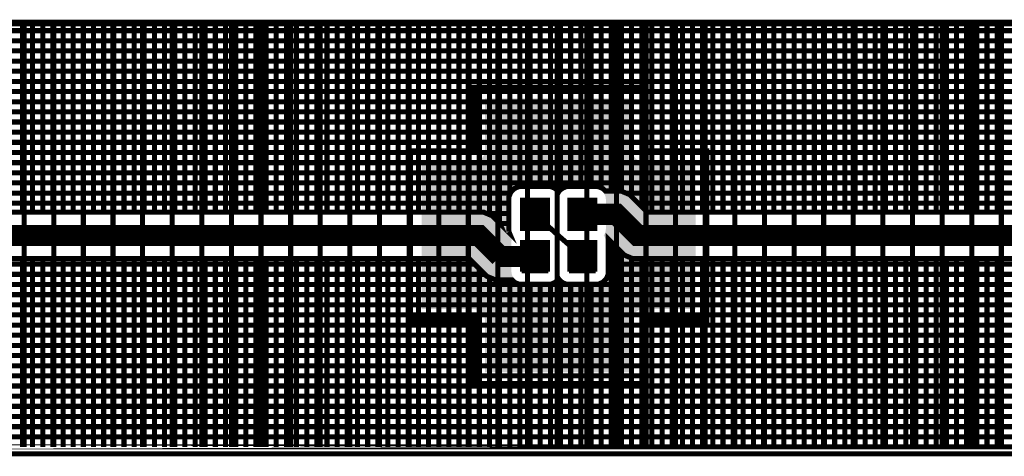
# Model space of a CAD drawing. Extents: x 0.4 to 16.2, y 0.4 to 3.5.
# Tile 13 of 29: x 5.1 to 7.4, y 2.5 to 3.5. Entities that reach past the tile are written whole.
import ezdxf

# ---------------------------------------------------------------- set-up
doc = ezdxf.new("R2010")
doc.units = 0
doc.layers.get('0').update_dxf_attribs({"linetype": 'CONTINUOUS'})
for name, color, linetype in [('2IN618_CMP', 7, 'CONTINUOUS'), ('2IN618_SOL', 4, 'CONTINUOUS'), ('2IN618_STC', 3, 'CONTINUOUS'), ('LAYER_6', 5, 'CONTINUOUS')]:
    doc.layers.add(name, color=color, linetype=linetype)

# ---------------------------------------------------------------- blocks, each defined once
blk = doc.blocks.new('RECTANGLE_1')
blk.add_solid([(0.0315, 0.0355), (0.0315, -0.0355), (-0.0315, 0.0355), (-0.0315, -0.0355)])

msp = doc.modelspace()

# ---------------------------------------------------------------- linework, layer by layer
at = {"layer": '2IN618_CMP'}
for points, const_width in [([(4.3613, 3.5161), (8.2883, 3.5161), (8.2883, 3.051), (8.2631, 3.0761), (8.2134, 3.0761), (8.2084, 3.0711), (6.534, 3.0711), (6.5079, 3.0973), (6.4924, 3.1127), (6.4722, 3.1211), (6.4352, 3.1211), (6.4292, 3.127), (6.4182, 3.1316), (6.3433, 3.1316), (6.3323, 3.127), (6.3248, 3.1196), (6.3173, 3.127), (6.3062, 3.1316), (6.2313, 3.1316), (6.2203, 3.127), (6.2119, 3.1186), (6.2073, 3.1076), (6.2073, 3.0247)], 0.012), ([(5.0573, 3.5161), (5.0573, 3.0711)], 0.012), ([(5.0813, 3.0711), (5.0813, 3.5161)], 0.012), ([(5.1053, 3.5161), (5.1053, 3.0711)], 0.012), ([(5.1293, 3.0711), (5.1293, 3.5161)], 0.012), ([(5.1533, 3.5161), (5.1533, 3.0711)], 0.012), ([(5.1773, 3.0711), (5.1773, 3.5161)], 0.012), ([(5.2013, 3.5161), (5.2013, 3.0711)], 0.012), ([(5.2253, 3.0711), (5.2253, 3.5161)], 0.012), ([(5.2493, 3.5161), (5.2493, 3.0711)], 0.012), ([(5.2733, 3.0711), (5.2733, 3.5161)], 0.012), ([(5.2973, 3.5161), (5.2973, 3.0711)], 0.012), ([(5.3213, 3.0711), (5.3213, 3.5161)], 0.012), ([(5.3453, 3.5161), (5.3453, 3.0711)], 0.012), ([(5.3693, 3.0711), (5.3693, 3.5161)], 0.012), ([(5.3933, 3.5161), (5.3933, 3.0711)], 0.012), ([(5.4173, 3.0711), (5.4173, 3.5161)], 0.012), ([(5.4413, 3.5161), (5.4413, 3.0711)], 0.012), ([(5.4653, 3.0711), (5.4653, 3.5161)], 0.012), ([(5.4893, 3.5161), (5.4893, 3.0711)], 0.012), ([(5.5133, 3.0711), (5.5133, 3.5161)], 0.012), ([(5.5373, 3.5161), (5.5373, 3.0711)], 0.012), ([(5.5613, 3.0711), (5.5613, 3.5161)], 0.012), ([(5.5853, 3.5161), (5.5853, 3.0711)], 0.012), ([(5.6093, 3.0711), (5.6093, 3.5161)], 0.012), ([(5.6333, 3.5161), (5.6333, 3.0711)], 0.012), ([(5.6573, 3.0711), (5.6573, 3.5161)], 0.012), ([(5.6813, 3.5161), (5.6813, 3.0711)], 0.012), ([(5.7053, 3.0711), (5.7053, 3.5161)], 0.012), ([(5.7293, 3.5161), (5.7293, 3.0711)], 0.012), ([(5.7533, 3.0711), (5.7533, 3.5161)], 0.012), ([(5.7773, 3.5161), (5.7773, 3.0711)], 0.012), ([(5.8013, 3.0711), (5.8013, 3.5161)], 0.012), ([(5.8253, 3.5161), (5.8253, 3.0711)], 0.012), ([(5.8493, 3.0711), (5.8493, 3.5161)], 0.012), ([(5.8733, 3.5161), (5.8733, 3.0711)], 0.012), ([(5.8973, 3.0711), (5.8973, 3.5161)], 0.012), ([(5.9213, 3.5161), (5.9213, 3.0711)], 0.012), ([(5.9453, 3.0711), (5.9453, 3.5161)], 0.012), ([(5.9693, 3.5161), (5.9693, 3.0711)], 0.012), ([(5.9933, 3.0711), (5.9933, 3.5161)], 0.012), ([(6.0173, 3.5161), (6.0173, 3.0711)], 0.012), ([(6.0413, 3.0711), (6.0413, 3.5161)], 0.012), ([(6.0653, 3.5161), (6.0653, 3.0711)], 0.012), ([(6.0893, 3.0711), (6.0893, 3.5161)], 0.012), ([(6.1133, 3.5161), (6.1133, 3.0711)], 0.012), ([(6.1373, 3.0711), (6.1373, 3.5161)], 0.012), ([(6.1613, 3.0653), (6.1613, 3.5161)], 0.012), ([(6.1853, 3.5161), (6.1853, 3.0449)], 0.012), ([(6.2093, 3.5161), (6.2093, 3.1124)], 0.012), ([(6.2333, 3.1316), (6.2333, 3.5161)], 0.012), ([(6.2573, 3.5161), (6.2573, 3.1316)], 0.012), ([(6.2813, 3.1316), (6.2813, 3.5161)], 0.012), ([(6.3053, 3.5161), (6.3053, 3.1316)], 0.012), ([(6.3293, 3.1241), (6.3293, 3.5161)], 0.012), ([(6.3533, 3.5161), (6.3533, 3.1316)], 0.012), ([(6.3773, 3.1316), (6.3773, 3.5161)], 0.012), ([(6.4013, 3.5161), (6.4013, 3.1316)], 0.012), ([(6.4253, 3.1287), (6.4253, 3.5161)], 0.012), ([(6.4493, 3.5161), (6.4493, 3.1211)], 0.012), ([(6.4733, 3.1207), (6.4733, 3.5161)], 0.012), ([(6.4973, 3.5161), (6.4973, 3.1079)], 0.012), ([(6.5213, 3.0839), (6.5213, 3.5161)], 0.012), ([(6.5453, 3.5161), (6.5453, 3.0711)], 0.012), ([(6.5693, 3.0711), (6.5693, 3.5161)], 0.012), ([(6.5933, 3.5161), (6.5933, 3.0711)], 0.012), ([(6.6173, 3.0711), (6.6173, 3.5161)], 0.012), ([(6.6413, 3.5161), (6.6413, 3.0711)], 0.012), ([(6.6653, 3.0711), (6.6653, 3.5161)], 0.012), ([(6.6893, 3.5161), (6.6893, 3.0711)], 0.012), ([(6.7133, 3.0711), (6.7133, 3.5161)], 0.012), ([(6.7373, 3.5161), (6.7373, 3.0711)], 0.012), ([(6.7613, 3.0711), (6.7613, 3.5161)], 0.012), ([(6.7853, 3.5161), (6.7853, 3.0711)], 0.012), ([(6.8093, 3.0711), (6.8093, 3.5161)], 0.012), ([(6.8333, 3.5161), (6.8333, 3.0711)], 0.012), ([(6.8573, 3.0711), (6.8573, 3.5161)], 0.012), ([(6.8813, 3.5161), (6.8813, 3.0711)], 0.012), ([(6.9053, 3.0711), (6.9053, 3.5161)], 0.012), ([(6.9293, 3.5161), (6.9293, 3.0711)], 0.012), ([(6.9533, 3.0711), (6.9533, 3.5161)], 0.012), ([(6.9773, 3.5161), (6.9773, 3.0711)], 0.012), ([(7.0013, 3.0711), (7.0013, 3.5161)], 0.012), ([(7.0253, 3.5161), (7.0253, 3.0711)], 0.012), ([(7.0493, 3.0711), (7.0493, 3.5161)], 0.012), ([(7.0733, 3.5161), (7.0733, 3.0711)], 0.012), ([(7.0973, 3.0711), (7.0973, 3.5161)], 0.012), ([(7.1213, 3.5161), (7.1213, 3.0711)], 0.012), ([(7.1453, 3.0711), (7.1453, 3.5161)], 0.012), ([(7.1693, 3.5161), (7.1693, 3.0711)], 0.012), ([(7.1933, 3.0711), (7.1933, 3.5161)], 0.012), ([(7.2173, 3.5161), (7.2173, 3.0711)], 0.012), ([(7.2413, 3.0711), (7.2413, 3.5161)], 0.012), ([(7.2653, 3.5161), (7.2653, 3.0711)], 0.012), ([(7.2893, 3.0711), (7.2893, 3.5161)], 0.012), ([(7.3133, 3.5161), (7.3133, 3.0711)], 0.012), ([(7.3373, 3.0711), (7.3373, 3.5161)], 0.012), ([(7.3613, 3.5161), (7.3613, 3.0711)], 0.012), ([(4.3613, 3.5001), (8.2883, 3.5001)], 0.012), ([(4.3613, 3.4761), (8.2883, 3.4761)], 0.012), ([(8.2883, 3.4521), (4.3613, 3.4521)], 0.012), ([(4.3613, 3.4281), (8.2883, 3.4281)], 0.012), ([(8.2883, 3.4041), (4.3613, 3.4041)], 0.012), ([(4.3613, 3.3801), (8.2883, 3.3801)], 0.012), ([(8.2883, 3.3561), (4.3613, 3.3561)], 0.012), ([(4.3613, 3.3321), (8.2883, 3.3321)], 0.012), ([(8.2883, 3.3081), (4.3613, 3.3081)], 0.012), ([(4.3613, 3.2841), (8.2883, 3.2841)], 0.012), ([(8.2883, 3.2601), (4.3613, 3.2601)], 0.012), ([(4.3613, 3.2361), (8.2883, 3.2361)], 0.012), ([(8.2883, 3.2121), (4.3613, 3.2121)], 0.012), ([(4.3613, 3.1881), (8.2883, 3.1881)], 0.012), ([(8.2883, 3.1641), (4.3613, 3.1641)], 0.012), ([(4.3613, 3.1401), (8.2883, 3.1401)], 0.012), ([(6.2108, 3.1161), (4.3613, 3.1161)], 0.012), ([(6.4843, 3.1161), (8.2883, 3.1161)], 0.012), ([(4.3613, 3.0921), (6.2073, 3.0921)], 0.012), ([(8.2883, 3.0921), (6.513, 3.0921)], 0.012), ([(6.2073, 3.0247), (6.2086, 3.0216), (6.1674, 3.0627), (6.1472, 3.0711), (6.1253, 3.0711), (4.4411, 3.0711)], 0.012), ([(6.2073, 3.0681), (6.1544, 3.0681)], 0.012), ([(8.2383, 3.0161), (6.5113, 3.0161), (6.4613, 3.0661), (6.3808, 3.0661)], 0.05), ([(6.186, 3.0441), (6.2073, 3.0441)], 0.012), ([(6.3808, 2.9661), (6.3238, 3.0161), (6.2688, 3.0661)], 0.012), ([(6.1863, 2.9661), (6.1363, 3.0161), (4.4113, 3.0161)], 0.05), ([(4.4411, 2.9611), (6.1135, 2.9611), (6.1396, 2.935), (6.1551, 2.9195), (6.1753, 2.9111), (6.2144, 2.9111), (6.2203, 2.9052), (6.2313, 2.9006), (6.3062, 2.9006), (6.3173, 2.9052), (6.3248, 2.9127), (6.3323, 2.9052), (6.3433, 2.9006), (6.4182, 2.9006), (6.4292, 2.9052), (6.4377, 2.9136), (6.4422, 2.9247), (6.4422, 3.0074), (6.4801, 2.9695), (6.5003, 2.9611), (6.5222, 2.9611), (8.2084, 2.9611)], 0.012), ([(6.4493, 2.5161), (6.4493, 3.0003)], 0.012), ([(6.1863, 2.9661), (6.2688, 2.9661)], 0.05), ([(6.4535, 2.9961), (6.4422, 2.9961)], 0.012), ([(6.4733, 2.9763), (6.4733, 2.5161)], 0.012), ([(5.0573, 2.9611), (5.0573, 2.5161)], 0.012), ([(5.0813, 2.5161), (5.0813, 2.9611)], 0.012), ([(5.1053, 2.9611), (5.1053, 2.5161)], 0.012), ([(5.1293, 2.5161), (5.1293, 2.9611)], 0.012), ([(5.1533, 2.9611), (5.1533, 2.5161)], 0.012), ([(5.1773, 2.5161), (5.1773, 2.9611)], 0.012), ([(5.2013, 2.9611), (5.2013, 2.5161)], 0.012), ([(5.2253, 2.5161), (5.2253, 2.9611)], 0.012), ([(5.2493, 2.9611), (5.2493, 2.5161)], 0.012), ([(5.2733, 2.5161), (5.2733, 2.9611)], 0.012), ([(5.2973, 2.9611), (5.2973, 2.5161)], 0.012), ([(5.3213, 2.5161), (5.3213, 2.9611)], 0.012), ([(5.3453, 2.9611), (5.3453, 2.5161)], 0.012), ([(5.3693, 2.5161), (5.3693, 2.9611)], 0.012), ([(5.3933, 2.9611), (5.3933, 2.5161)], 0.012), ([(5.4173, 2.5161), (5.4173, 2.9611)], 0.012), ([(5.4413, 2.9611), (5.4413, 2.5161)], 0.012), ([(5.4653, 2.5161), (5.4653, 2.9611)], 0.012), ([(5.4893, 2.9611), (5.4893, 2.5161)], 0.012), ([(5.5133, 2.5161), (5.5133, 2.9611)], 0.012), ([(5.5373, 2.9611), (5.5373, 2.5161)], 0.012), ([(5.5613, 2.5161), (5.5613, 2.9611)], 0.012), ([(5.5853, 2.9611), (5.5853, 2.5161)], 0.012), ([(5.6093, 2.5161), (5.6093, 2.9611)], 0.012), ([(5.6333, 2.9611), (5.6333, 2.5161)], 0.012), ([(5.6573, 2.5161), (5.6573, 2.9611)], 0.012), ([(5.6813, 2.9611), (5.6813, 2.5161)], 0.012), ([(5.7053, 2.5161), (5.7053, 2.9611)], 0.012), ([(5.7293, 2.9611), (5.7293, 2.5161)], 0.012), ([(5.7533, 2.5161), (5.7533, 2.9611)], 0.012), ([(5.7773, 2.9611), (5.7773, 2.5161)], 0.012), ([(5.8013, 2.5161), (5.8013, 2.9611)], 0.012), ([(5.8253, 2.9611), (5.8253, 2.5161)], 0.012), ([(5.8493, 2.5161), (5.8493, 2.9611)], 0.012), ([(5.8733, 2.9611), (5.8733, 2.5161)], 0.012), ([(5.8973, 2.5161), (5.8973, 2.9611)], 0.012), ([(5.9213, 2.9611), (5.9213, 2.5161)], 0.012), ([(5.9453, 2.5161), (5.9453, 2.9611)], 0.012), ([(5.9693, 2.9611), (5.9693, 2.5161)], 0.012), ([(5.9933, 2.5161), (5.9933, 2.9611)], 0.012), ([(6.0173, 2.9611), (6.0173, 2.5161)], 0.012), ([(6.0413, 2.5161), (6.0413, 2.9611)], 0.012), ([(6.0653, 2.9611), (6.0653, 2.5161)], 0.012), ([(6.0893, 2.5161), (6.0893, 2.9611)], 0.012), ([(6.1133, 2.9611), (6.1133, 2.5161)], 0.012), ([(6.4775, 2.9721), (6.4422, 2.9721)], 0.012), ([(6.4973, 2.5161), (6.4973, 2.9624)], 0.012), ([(6.5213, 2.9611), (6.5213, 2.5161)], 0.012), ([(6.5453, 2.5161), (6.5453, 2.9611)], 0.012), ([(6.5693, 2.9611), (6.5693, 2.5161)], 0.012), ([(6.5933, 2.5161), (6.5933, 2.9611)], 0.012), ([(6.6173, 2.9611), (6.6173, 2.5161)], 0.012), ([(6.6413, 2.5161), (6.6413, 2.9611)], 0.012), ([(6.6653, 2.9611), (6.6653, 2.5161)], 0.012), ([(6.6893, 2.5161), (6.6893, 2.9611)], 0.012), ([(6.7133, 2.9611), (6.7133, 2.5161)], 0.012), ([(6.7373, 2.5161), (6.7373, 2.9611)], 0.012), ([(6.7613, 2.9611), (6.7613, 2.5161)], 0.012), ([(6.7853, 2.5161), (6.7853, 2.9611)], 0.012), ([(6.8093, 2.9611), (6.8093, 2.5161)], 0.012), ([(6.8333, 2.5161), (6.8333, 2.9611)], 0.012), ([(6.8573, 2.9611), (6.8573, 2.5161)], 0.012), ([(6.8813, 2.5161), (6.8813, 2.9611)], 0.012), ([(6.9053, 2.9611), (6.9053, 2.5161)], 0.012), ([(6.9293, 2.5161), (6.9293, 2.9611)], 0.012), ([(6.9533, 2.9611), (6.9533, 2.5161)], 0.012), ([(6.9773, 2.5161), (6.9773, 2.9611)], 0.012), ([(7.0013, 2.9611), (7.0013, 2.5161)], 0.012), ([(7.0253, 2.5161), (7.0253, 2.9611)], 0.012), ([(7.0493, 2.9611), (7.0493, 2.5161)], 0.012), ([(7.0733, 2.5161), (7.0733, 2.9611)], 0.012), ([(7.0973, 2.9611), (7.0973, 2.5161)], 0.012), ([(7.1213, 2.5161), (7.1213, 2.9611)], 0.012), ([(7.1453, 2.9611), (7.1453, 2.5161)], 0.012), ([(7.1693, 2.5161), (7.1693, 2.9611)], 0.012), ([(7.1933, 2.9611), (7.1933, 2.5161)], 0.012), ([(7.2173, 2.5161), (7.2173, 2.9611)], 0.012), ([(7.2413, 2.9611), (7.2413, 2.5161)], 0.012), ([(7.2653, 2.5161), (7.2653, 2.9611)], 0.012), ([(7.2893, 2.9611), (7.2893, 2.5161)], 0.012), ([(7.3133, 2.5161), (7.3133, 2.9611)], 0.012), ([(7.3373, 2.9611), (7.3373, 2.5161)], 0.012), ([(7.3613, 2.5161), (7.3613, 2.9611)], 0.012), ([(6.1265, 2.9481), (4.3613, 2.9481)], 0.012), ([(6.1373, 2.5161), (6.1373, 2.9373)], 0.012), ([(8.2883, 2.9481), (6.4422, 2.9481)], 0.012), ([(6.1505, 2.9241), (4.3613, 2.9241)], 0.012), ([(6.1613, 2.5161), (6.1613, 2.917)], 0.012), ([(6.1853, 2.9111), (6.1853, 2.5161)], 0.012), ([(6.2093, 2.5161), (6.2093, 2.9111)], 0.012), ([(6.3293, 2.9082), (6.3293, 2.5161)], 0.012), ([(6.4253, 2.9036), (6.4253, 2.5161)], 0.012), ([(6.442, 2.9241), (8.2883, 2.9241)], 0.012), ([(4.3613, 2.9001), (8.2883, 2.9001)], 0.012), ([(6.2333, 2.9006), (6.2333, 2.5161)], 0.012), ([(6.2573, 2.5161), (6.2573, 2.9006)], 0.012), ([(6.2813, 2.9006), (6.2813, 2.5161)], 0.012), ([(6.3053, 2.5161), (6.3053, 2.9006)], 0.012), ([(6.3533, 2.5161), (6.3533, 2.9006)], 0.012), ([(6.3773, 2.9006), (6.3773, 2.5161)], 0.012), ([(6.4013, 2.5161), (6.4013, 2.9006)], 0.012), ([(8.2883, 2.8761), (4.3613, 2.8761)], 0.012), ([(4.3613, 2.8521), (8.2883, 2.8521)], 0.012), ([(8.2883, 2.8281), (4.3613, 2.8281)], 0.012), ([(4.3613, 2.8041), (8.2883, 2.8041)], 0.012), ([(8.2883, 2.7801), (4.3613, 2.7801)], 0.012), ([(4.3613, 2.7561), (8.2883, 2.7561)], 0.012), ([(8.2883, 2.7321), (4.3613, 2.7321)], 0.012), ([(4.3613, 2.7081), (8.2883, 2.7081)], 0.012), ([(8.2883, 2.6841), (4.3613, 2.6841)], 0.012), ([(4.3613, 2.6601), (8.2883, 2.6601)], 0.012), ([(8.2883, 2.6361), (4.3613, 2.6361)], 0.012), ([(4.3613, 2.6121), (8.2883, 2.6121)], 0.012), ([(8.2883, 2.5881), (4.3613, 2.5881)], 0.012), ([(4.3613, 2.5641), (8.2883, 2.5641)], 0.012), ([(8.2883, 2.5401), (4.3613, 2.5401)], 0.012), ([(4.3613, 2.5161), (8.2883, 2.5161), (4.3613, 2.5161)], 0.012)]:
    msp.add_lwpolyline(points, dxfattribs=dict(at, const_width=const_width))
at = {"layer": '2IN618_SOL', "const_width": 0.012}
for points in [[(5.0613, 2.5161), (5.0613, 3.5161)], [(5.1313, 3.5161), (5.1313, 2.5161)], [(5.2013, 2.5161), (5.2013, 3.5161)], [(5.2713, 3.5161), (5.2713, 2.5161)], [(5.3413, 2.5161), (5.3413, 3.5161)], [(5.4113, 3.5161), (5.4113, 2.5161)], [(5.4813, 2.5161), (5.4813, 3.5161)], [(5.5513, 3.5161), (5.5513, 2.5161)], [(5.6213, 2.5161), (5.6213, 3.5161)], [(5.6913, 3.5161), (5.6913, 2.5161)], [(5.7613, 2.5161), (5.7613, 3.5161)], [(5.8313, 3.5161), (5.8313, 2.5161)], [(5.9013, 2.5161), (5.9013, 3.5161)], [(5.9713, 3.5161), (5.9713, 2.5161)], [(6.0413, 2.5161), (6.0413, 3.5161)], [(6.1113, 3.5161), (6.1113, 2.5161)], [(6.1813, 2.5161), (6.1813, 3.5161)], [(6.2513, 3.5161), (6.2513, 2.5161)], [(6.3213, 2.5161), (6.3213, 3.5161)], [(6.3913, 3.5161), (6.3913, 2.5161)], [(6.4613, 2.5161), (6.4613, 3.5161)], [(6.5313, 3.5161), (6.5313, 2.5161)], [(6.6013, 2.5161), (6.6013, 3.5161)], [(6.6713, 3.5161), (6.6713, 2.5161)], [(6.7413, 2.5161), (6.7413, 3.5161)], [(6.8113, 3.5161), (6.8113, 2.5161)], [(6.8813, 2.5161), (6.8813, 3.5161)], [(6.9513, 3.5161), (6.9513, 2.5161)], [(7.0213, 2.5161), (7.0213, 3.5161)], [(7.0913, 3.5161), (7.0913, 2.5161)], [(7.1613, 2.5161), (7.1613, 3.5161)], [(7.2313, 3.5161), (7.2313, 2.5161)], [(7.3013, 2.5161), (7.3013, 3.5161)], [(7.3713, 3.5161), (7.3713, 2.5161)]]:
    msp.add_lwpolyline(points, dxfattribs=at)
at = {"layer": '2IN618_STC'}
for points, const_width in [([(5.9748, 2.8161), (5.9748, 3.2161), (6.1248, 3.2161), (6.1248, 3.3661), (6.5248, 3.3661), (6.5248, 3.2161), (6.6748, 3.2161), (6.6748, 2.8161), (6.5248, 2.8161), (6.5248, 2.6661), (6.1248, 2.6661), (6.1248, 2.8161), (5.9748, 2.8161)], 0.012), ([(6.3001, 3.0308), (6.2375, 3.0308), (6.2375, 3.1014), (6.3001, 3.1014), (6.3001, 3.0308)], 0.0085), ([(6.2375, 3.098), (6.3001, 3.098)], 0.0085), ([(6.4121, 3.0308), (6.3495, 3.0308), (6.3495, 3.1014), (6.4121, 3.1014), (6.4121, 3.0308)], 0.0085), ([(6.3495, 3.098), (6.4121, 3.098)], 0.0085), ([(6.3001, 3.0896), (6.2375, 3.0896)], 0.0085), ([(6.2375, 3.0812), (6.3001, 3.0812)], 0.0085), ([(6.3001, 3.0728), (6.2375, 3.0728)], 0.0085), ([(6.4121, 3.0896), (6.3495, 3.0896)], 0.0085), ([(6.3495, 3.0812), (6.4121, 3.0812)], 0.0085), ([(6.4121, 3.0728), (6.3495, 3.0728)], 0.0085), ([(6.2375, 3.0644), (6.3001, 3.0644)], 0.0085), ([(6.3001, 3.056), (6.2375, 3.056)], 0.0085), ([(6.2375, 3.0476), (6.3001, 3.0476)], 0.0085), ([(6.3495, 3.0644), (6.4121, 3.0644)], 0.0085), ([(6.4121, 3.056), (6.3495, 3.056)], 0.0085), ([(6.3495, 3.0476), (6.4121, 3.0476)], 0.0085), ([(6.3001, 3.0392), (6.2375, 3.0392)], 0.0085), ([(6.4121, 3.0392), (6.3495, 3.0392)], 0.0085), ([(6.2375, 2.9308), (6.2375, 3.0014), (6.3001, 3.0014), (6.3001, 2.9308)], 0.0085), ([(6.3495, 2.9308), (6.3495, 3.0014), (6.4121, 3.0014), (6.4121, 2.9308)], 0.0085), ([(6.2375, 2.998), (6.3001, 2.998)], 0.0085), ([(6.3001, 2.9896), (6.2375, 2.9896)], 0.0085), ([(6.2375, 2.9812), (6.3001, 2.9812)], 0.0085), ([(6.3495, 2.998), (6.4121, 2.998)], 0.0085), ([(6.4121, 2.9896), (6.3495, 2.9896)], 0.0085), ([(6.3495, 2.9812), (6.4121, 2.9812)], 0.0085), ([(6.3001, 2.9728), (6.2375, 2.9728)], 0.0085), ([(6.2375, 2.9644), (6.3001, 2.9644)], 0.0085), ([(6.3001, 2.956), (6.2375, 2.956)], 0.0085), ([(6.4121, 2.9728), (6.3495, 2.9728)], 0.0085), ([(6.3495, 2.9644), (6.4121, 2.9644)], 0.0085), ([(6.4121, 2.956), (6.3495, 2.956)], 0.0085), ([(6.2375, 2.9476), (6.3001, 2.9476)], 0.0085), ([(6.3001, 2.9392), (6.2375, 2.9392)], 0.0085), ([(6.2375, 2.9308), (6.3001, 2.9308)], 0.0085), ([(6.3495, 2.9476), (6.4121, 2.9476)], 0.0085), ([(6.4121, 2.9392), (6.3495, 2.9392)], 0.0085), ([(6.3495, 2.9308), (6.4121, 2.9308)], 0.0085)]:
    msp.add_lwpolyline(points, dxfattribs=dict(at, const_width=const_width))
for points in [[(6.1508, 3.2161), (6.1508, 3.3401), (6.4988, 3.2161), (6.4988, 3.3401)], [(6.1488, 3.2062), (6.1508, 3.2161), (6.5008, 3.2062), (6.4988, 3.2161)], [(6.0008, 3.1256), (6.0008, 3.1901), (6.6488, 3.1256), (6.6488, 3.1901)], [(6.1248, 3.1901), (6.1347, 3.1921), (6.5248, 3.1901), (6.5149, 3.1921)], [(6.1347, 3.1921), (6.1432, 3.1977), (6.5149, 3.1921), (6.5064, 3.1977)], [(6.1432, 3.1977), (6.1488, 3.2062), (6.5064, 3.1977), (6.5008, 3.2062)], [(6.0008, 3.1255), (6.0008, 3.1256), (6.2344, 3.1255), (6.2375, 3.1256)], [(6.0008, 3.1249), (6.0008, 3.1255), (6.2313, 3.1249), (6.2344, 3.1255)], [(6.0008, 3.1239), (6.0008, 3.1249), (6.2284, 3.1239), (6.2313, 3.1249)], [(6.0008, 3.1225), (6.0008, 3.1239), (6.2256, 3.1225), (6.2284, 3.1239)], [(6.0008, 3.1208), (6.0008, 3.1225), (6.223, 3.1208), (6.2256, 3.1225)], [(6.0008, 3.1188), (6.0008, 3.1208), (6.2206, 3.1188), (6.223, 3.1208)], [(6.3008, 3.1256), (6.3001, 3.1256), (6.3493, 3.1256), (6.3495, 3.1256)], [(6.3028, 3.1255), (6.3008, 3.1256), (6.3464, 3.1255), (6.3493, 3.1256)], [(6.3039, 3.1253), (6.3028, 3.1255), (6.3459, 3.1253), (6.3464, 3.1255)], [(6.3061, 3.1249), (6.3039, 3.1253), (6.3433, 3.1249), (6.3459, 3.1253)], [(6.3069, 3.1247), (6.3061, 3.1249), (6.3428, 3.1247), (6.3433, 3.1249)], [(6.3091, 3.1239), (6.3069, 3.1247), (6.3404, 3.1239), (6.3428, 3.1247)], [(6.3099, 3.1236), (6.3091, 3.1239), (6.3398, 3.1236), (6.3404, 3.1239)], [(6.3119, 3.1225), (6.3099, 3.1236), (6.3376, 3.1225), (6.3398, 3.1236)], [(6.3126, 3.1222), (6.3119, 3.1225), (6.337, 3.1222), (6.3376, 3.1225)], [(6.3146, 3.1208), (6.3126, 3.1222), (6.335, 3.1208), (6.337, 3.1222)], [(6.3152, 3.1204), (6.3146, 3.1208), (6.3345, 3.1204), (6.335, 3.1208)], [(6.3169, 3.1188), (6.3152, 3.1204), (6.3326, 3.1188), (6.3345, 3.1204)], [(6.4159, 3.1253), (6.4128, 3.1256), (6.6488, 3.1253), (6.6488, 3.1256)], [(6.4189, 3.1247), (6.4159, 3.1253), (6.6488, 3.1247), (6.6488, 3.1253)], [(6.4219, 3.1236), (6.4189, 3.1247), (6.6488, 3.1236), (6.6488, 3.1247)], [(6.4246, 3.1222), (6.4219, 3.1236), (6.6488, 3.1222), (6.6488, 3.1236)], [(6.4272, 3.1204), (6.4246, 3.1222), (6.6488, 3.1204), (6.6488, 3.1222)], [(6.4295, 3.1183), (6.4272, 3.1204), (6.6488, 3.1183), (6.6488, 3.1204)], [(6.0008, 3.1165), (6.0008, 3.1188), (6.2185, 3.1165), (6.2206, 3.1188)], [(6.0008, 3.1139), (6.0008, 3.1165), (6.2167, 3.1139), (6.2185, 3.1165)], [(6.0008, 3.1112), (6.0008, 3.1139), (6.2153, 3.1112), (6.2167, 3.1139)], [(6.0008, 3.1082), (6.0008, 3.1112), (6.2142, 3.1082), (6.2153, 3.1112)], [(6.0008, 3.1052), (6.0008, 3.1082), (6.2136, 3.1052), (6.2142, 3.1082)], [(6.0008, 3.1021), (6.0008, 3.1052), (6.2133, 3.1021), (6.2136, 3.1052)], [(6.0008, 3.1014), (6.0008, 3.1021), (6.2133, 3.1014), (6.2133, 3.1021)], [(6.0008, 3.0308), (6.0008, 3.1014), (6.2133, 3.0308), (6.2133, 3.1014)], [(6.3175, 3.1183), (6.3169, 3.1188), (6.3322, 3.1183), (6.3326, 3.1188)], [(6.319, 3.1165), (6.3175, 3.1183), (6.3305, 3.1165), (6.3322, 3.1183)], [(6.3195, 3.1159), (6.319, 3.1165), (6.3301, 3.1159), (6.3305, 3.1165)], [(6.3208, 3.1139), (6.3195, 3.1159), (6.3287, 3.1139), (6.3301, 3.1159)], [(6.3212, 3.1133), (6.3208, 3.1139), (6.3284, 3.1133), (6.3287, 3.1139)], [(6.3223, 3.1112), (6.3212, 3.1133), (6.3273, 3.1112), (6.3284, 3.1133)], [(6.3226, 3.1105), (6.3223, 3.1112), (6.3271, 3.1105), (6.3273, 3.1112)], [(6.3233, 3.1082), (6.3226, 3.1105), (6.3262, 3.1082), (6.3271, 3.1105)], [(6.3236, 3.1076), (6.3233, 3.1082), (6.3261, 3.1076), (6.3262, 3.1082)], [(6.324, 3.1052), (6.3236, 3.1076), (6.3256, 3.1052), (6.3261, 3.1076)], [(6.3242, 3.1045), (6.324, 3.1052), (6.3255, 3.1045), (6.3256, 3.1052)], [(6.3243, 3.1021), (6.3242, 3.1045), (6.3253, 3.1021), (6.3255, 3.1045)], [(6.3243, 3.1014), (6.3243, 3.1021), (6.3252, 3.1014), (6.3253, 3.1021)], [(6.3243, 3.098), (6.3243, 3.1014), (6.3252, 3.098), (6.3252, 3.1014)], [(6.3243, 3.0896), (6.3243, 3.098), (6.3252, 3.0896), (6.3252, 3.098)], [(6.4315, 3.1159), (6.4295, 3.1183), (6.6488, 3.1159), (6.6488, 3.1183)], [(6.4332, 3.1133), (6.4315, 3.1159), (6.6488, 3.1133), (6.6488, 3.1159)], [(6.4346, 3.1105), (6.4332, 3.1133), (6.6488, 3.1105), (6.6488, 3.1133)], [(6.4356, 3.1076), (6.4346, 3.1105), (6.6488, 3.1076), (6.6488, 3.1105)], [(6.4362, 3.1045), (6.4356, 3.1076), (6.6488, 3.1045), (6.6488, 3.1076)], [(6.4364, 3.1014), (6.4362, 3.1045), (6.6488, 3.1014), (6.6488, 3.1045)], [(6.4364, 3.098), (6.4364, 3.1014), (6.6488, 3.098), (6.6488, 3.1014)], [(6.4364, 3.0896), (6.4364, 3.098), (6.6488, 3.0896), (6.6488, 3.098)], [(6.3243, 3.0812), (6.3243, 3.0896), (6.3252, 3.0812), (6.3252, 3.0896)], [(6.3243, 3.0728), (6.3243, 3.0812), (6.3252, 3.0728), (6.3252, 3.0812)], [(6.3243, 3.0644), (6.3243, 3.0728), (6.3252, 3.0644), (6.3252, 3.0728)], [(6.4364, 3.0812), (6.4364, 3.0896), (6.6488, 3.0812), (6.6488, 3.0896)], [(6.4364, 3.0728), (6.4364, 3.0812), (6.6488, 3.0728), (6.6488, 3.0812)], [(6.4364, 3.0644), (6.4364, 3.0728), (6.6488, 3.0644), (6.6488, 3.0728)], [(6.3243, 3.056), (6.3243, 3.0644), (6.3252, 3.056), (6.3252, 3.0644)], [(6.3243, 3.0476), (6.3243, 3.056), (6.3252, 3.0476), (6.3252, 3.056)], [(6.4364, 3.056), (6.4364, 3.0644), (6.6488, 3.056), (6.6488, 3.0644)], [(6.4364, 3.0476), (6.4364, 3.056), (6.6488, 3.0476), (6.6488, 3.056)], [(6.0008, 3.0277), (6.0008, 3.0308), (6.2134, 3.0277), (6.2133, 3.0308)], [(6.0008, 3.0246), (6.0008, 3.0277), (6.214, 3.0246), (6.2134, 3.0277)], [(6.3235, 3.0246), (6.3241, 3.0275), (6.326, 3.0246), (6.3255, 3.0275)], [(6.3241, 3.0277), (6.3243, 3.0308), (6.3254, 3.0277), (6.3252, 3.0308)], [(6.3241, 3.0275), (6.3241, 3.0277), (6.3255, 3.0275), (6.3254, 3.0277)], [(6.3243, 3.0392), (6.3243, 3.0476), (6.3252, 3.0392), (6.3252, 3.0476)], [(6.3243, 3.0308), (6.3243, 3.0392), (6.3252, 3.0308), (6.3252, 3.0392)], [(6.4355, 3.0244), (6.4361, 3.0275), (6.6488, 3.0244), (6.6488, 3.0275)], [(6.4361, 3.0275), (6.4364, 3.0308), (6.6488, 3.0275), (6.6488, 3.0308)], [(6.4364, 3.0392), (6.4364, 3.0476), (6.6488, 3.0392), (6.6488, 3.0476)], [(6.4364, 3.0308), (6.4364, 3.0392), (6.6488, 3.0308), (6.6488, 3.0392)], [(6.0008, 3.0217), (6.0008, 3.0246), (6.215, 3.0217), (6.214, 3.0246)], [(6.0008, 3.0189), (6.0008, 3.0217), (6.2164, 3.0189), (6.215, 3.0217)], [(6.0008, 3.0161), (6.0008, 3.0189), (6.2182, 3.0161), (6.2164, 3.0189)], [(6.0008, 3.0135), (6.0008, 3.0161), (6.2165, 3.0135), (6.2182, 3.0161)], [(6.0008, 3.0107), (6.0008, 3.0135), (6.2151, 3.0107), (6.2165, 3.0135)], [(6.0008, 3.0078), (6.0008, 3.0107), (6.2141, 3.0078), (6.2151, 3.0107)], [(6.0008, 3.0047), (6.0008, 3.0078), (6.2135, 3.0047), (6.2141, 3.0078)], [(6.0008, 3.0014), (6.0008, 3.0047), (6.2133, 3.0014), (6.2135, 3.0047)], [(6.3194, 3.0161), (6.3211, 3.0187), (6.3302, 3.0161), (6.3285, 3.0187)], [(6.3211, 3.0135), (6.3194, 3.0161), (6.3285, 3.0135), (6.3302, 3.0161)], [(6.3211, 3.0187), (6.3212, 3.0189), (6.3285, 3.0187), (6.3284, 3.0189)], [(6.3212, 3.0133), (6.3211, 3.0135), (6.3284, 3.0133), (6.3285, 3.0135)], [(6.3212, 3.0189), (6.3225, 3.0215), (6.3284, 3.0189), (6.3271, 3.0215)], [(6.3225, 3.0107), (6.3212, 3.0133), (6.3271, 3.0107), (6.3284, 3.0133)], [(6.3225, 3.0215), (6.3226, 3.0217), (6.3271, 3.0215), (6.327, 3.0217)], [(6.3226, 3.0105), (6.3225, 3.0107), (6.327, 3.0105), (6.3271, 3.0107)], [(6.3226, 3.0217), (6.3235, 3.0244), (6.327, 3.0217), (6.3261, 3.0244)], [(6.3235, 3.0078), (6.3226, 3.0105), (6.3261, 3.0078), (6.327, 3.0105)], [(6.3235, 3.0244), (6.3235, 3.0246), (6.3261, 3.0244), (6.326, 3.0246)], [(6.3236, 3.0076), (6.3235, 3.0078), (6.3261, 3.0076), (6.3261, 3.0078)], [(6.3241, 3.0047), (6.3236, 3.0076), (6.3255, 3.0047), (6.3261, 3.0076)], [(6.3242, 3.0045), (6.3241, 3.0047), (6.3255, 3.0045), (6.3255, 3.0047)], [(6.3243, 3.0014), (6.3242, 3.0045), (6.3252, 3.0014), (6.3255, 3.0045)], [(6.4314, 3.0161), (6.4331, 3.0187), (6.6488, 3.0161), (6.6488, 3.0187)], [(6.4332, 3.0133), (6.4314, 3.0161), (6.6488, 3.0133), (6.6488, 3.0161)], [(6.4331, 3.0187), (6.4345, 3.0215), (6.6488, 3.0187), (6.6488, 3.0215)], [(6.4346, 3.0105), (6.4332, 3.0133), (6.6488, 3.0105), (6.6488, 3.0133)], [(6.4345, 3.0215), (6.4355, 3.0244), (6.6488, 3.0215), (6.6488, 3.0244)], [(6.4356, 3.0076), (6.4346, 3.0105), (6.6488, 3.0076), (6.6488, 3.0105)], [(6.4362, 3.0045), (6.4356, 3.0076), (6.6488, 3.0045), (6.6488, 3.0076)], [(6.4364, 3.0014), (6.4362, 3.0045), (6.6488, 3.0014), (6.6488, 3.0045)], [(6.0008, 2.9308), (6.0008, 3.0014), (6.2133, 2.9308), (6.2133, 3.0014)], [(6.3243, 2.998), (6.3243, 3.0014), (6.3252, 2.998), (6.3252, 3.0014)], [(6.3243, 2.9896), (6.3243, 2.998), (6.3252, 2.9896), (6.3252, 2.998)], [(6.3243, 2.9812), (6.3243, 2.9896), (6.3252, 2.9812), (6.3252, 2.9896)], [(6.3243, 2.9728), (6.3243, 2.9812), (6.3252, 2.9728), (6.3252, 2.9812)], [(6.4364, 2.998), (6.4364, 3.0014), (6.6488, 2.998), (6.6488, 3.0014)], [(6.4364, 2.9896), (6.4364, 2.998), (6.6488, 2.9896), (6.6488, 2.998)], [(6.4364, 2.9812), (6.4364, 2.9896), (6.6488, 2.9812), (6.6488, 2.9896)], [(6.4364, 2.9728), (6.4364, 2.9812), (6.6488, 2.9728), (6.6488, 2.9812)], [(6.3243, 2.9644), (6.3243, 2.9728), (6.3252, 2.9644), (6.3252, 2.9728)], [(6.3243, 2.956), (6.3243, 2.9644), (6.3252, 2.956), (6.3252, 2.9644)], [(6.3243, 2.9476), (6.3243, 2.956), (6.3252, 2.9476), (6.3252, 2.956)], [(6.4364, 2.9644), (6.4364, 2.9728), (6.6488, 2.9644), (6.6488, 2.9728)], [(6.4364, 2.956), (6.4364, 2.9644), (6.6488, 2.956), (6.6488, 2.9644)], [(6.4364, 2.9476), (6.4364, 2.956), (6.6488, 2.9476), (6.6488, 2.956)], [(6.3243, 2.9392), (6.3243, 2.9476), (6.3252, 2.9392), (6.3252, 2.9476)], [(6.3243, 2.9308), (6.3243, 2.9392), (6.3252, 2.9308), (6.3252, 2.9392)], [(6.4364, 2.9392), (6.4364, 2.9476), (6.6488, 2.9392), (6.6488, 2.9476)], [(6.4364, 2.9308), (6.4364, 2.9392), (6.6488, 2.9308), (6.6488, 2.9392)], [(6.0008, 2.9277), (6.0008, 2.9308), (6.2134, 2.9277), (6.2133, 2.9308)], [(6.0008, 2.9246), (6.0008, 2.9277), (6.214, 2.9246), (6.2134, 2.9277)], [(6.0008, 2.9217), (6.0008, 2.9246), (6.215, 2.9217), (6.214, 2.9246)], [(6.0008, 2.9189), (6.0008, 2.9217), (6.2164, 2.9189), (6.215, 2.9217)], [(6.0008, 2.9163), (6.0008, 2.9189), (6.2181, 2.9163), (6.2164, 2.9189)], [(6.0008, 2.9139), (6.0008, 2.9163), (6.2201, 2.9139), (6.2181, 2.9163)], [(6.0008, 2.9118), (6.0008, 2.9139), (6.2224, 2.9118), (6.2201, 2.9139)], [(6.0008, 2.91), (6.0008, 2.9118), (6.225, 2.91), (6.2224, 2.9118)], [(6.0008, 2.9086), (6.0008, 2.91), (6.2277, 2.9086), (6.225, 2.91)], [(6.3098, 2.9086), (6.312, 2.9097), (6.3397, 2.9086), (6.3377, 2.9097)], [(6.312, 2.9097), (6.3126, 2.91), (6.3377, 2.9097), (6.337, 2.91)], [(6.3126, 2.91), (6.3146, 2.9114), (6.337, 2.91), (6.335, 2.9114)], [(6.3146, 2.9114), (6.3151, 2.9118), (6.335, 2.9114), (6.3344, 2.9118)], [(6.3151, 2.9118), (6.317, 2.9134), (6.3344, 2.9118), (6.3327, 2.9134)], [(6.317, 2.9134), (6.3174, 2.9139), (6.3327, 2.9134), (6.3321, 2.9139)], [(6.3174, 2.9139), (6.3191, 2.9157), (6.3321, 2.9139), (6.3306, 2.9157)], [(6.3191, 2.9157), (6.3195, 2.9163), (6.3306, 2.9157), (6.3301, 2.9163)], [(6.3195, 2.9163), (6.3209, 2.9183), (6.3301, 2.9163), (6.3288, 2.9183)], [(6.3209, 2.9183), (6.3212, 2.9189), (6.3288, 2.9183), (6.3284, 2.9189)], [(6.3212, 2.9189), (6.3223, 2.921), (6.3284, 2.9189), (6.3273, 2.921)], [(6.3223, 2.921), (6.3225, 2.9217), (6.3273, 2.921), (6.327, 2.9217)], [(6.3225, 2.9217), (6.3234, 2.924), (6.327, 2.9217), (6.3263, 2.924)], [(6.3234, 2.924), (6.3235, 2.9246), (6.3263, 2.924), (6.326, 2.9246)], [(6.3235, 2.9246), (6.324, 2.927), (6.326, 2.9246), (6.3256, 2.927)], [(6.324, 2.927), (6.3241, 2.9277), (6.3256, 2.927), (6.3254, 2.9277)], [(6.3241, 2.9277), (6.3243, 2.9301), (6.3254, 2.9277), (6.3253, 2.9301)], [(6.3243, 2.9301), (6.3243, 2.9308), (6.3253, 2.9301), (6.3252, 2.9308)], [(6.4212, 2.9083), (6.424, 2.9097), (6.6488, 2.9083), (6.6488, 2.9097)], [(6.424, 2.9097), (6.4266, 2.9114), (6.6488, 2.9097), (6.6488, 2.9114)], [(6.4266, 2.9114), (6.429, 2.9134), (6.6488, 2.9114), (6.6488, 2.9134)], [(6.429, 2.9134), (6.4311, 2.9157), (6.6488, 2.9134), (6.6488, 2.9157)], [(6.4311, 2.9157), (6.4329, 2.9183), (6.6488, 2.9157), (6.6488, 2.9183)], [(6.4329, 2.9183), (6.4343, 2.921), (6.6488, 2.9183), (6.6488, 2.921)], [(6.4343, 2.921), (6.4354, 2.924), (6.6488, 2.921), (6.6488, 2.924)], [(6.4354, 2.924), (6.436, 2.927), (6.6488, 2.924), (6.6488, 2.927)], [(6.436, 2.927), (6.4363, 2.9301), (6.6488, 2.927), (6.6488, 2.9301)], [(6.4363, 2.9301), (6.4364, 2.9308), (6.6488, 2.9301), (6.6488, 2.9308)], [(6.0008, 2.9075), (6.0008, 2.9086), (6.2307, 2.9075), (6.2277, 2.9086)], [(6.0008, 2.9069), (6.0008, 2.9075), (6.2337, 2.9069), (6.2307, 2.9075)], [(6.0008, 2.9066), (6.0008, 2.9069), (6.2368, 2.9066), (6.2337, 2.9069)], [(6.0008, 2.8421), (6.0008, 2.9066), (6.6488, 2.8421), (6.6488, 2.9066)], [(6.0008, 2.9066), (6.0008, 2.9066), (6.2375, 2.9066), (6.2368, 2.9066)], [(6.3001, 2.9066), (6.3003, 2.9066), (6.3495, 2.9066), (6.3488, 2.9066)], [(6.3003, 2.9066), (6.3032, 2.9067), (6.3488, 2.9066), (6.3468, 2.9067)], [(6.3032, 2.9067), (6.3037, 2.9069), (6.3468, 2.9067), (6.3457, 2.9069)], [(6.3037, 2.9069), (6.3063, 2.9073), (6.3457, 2.9069), (6.3435, 2.9073)], [(6.3063, 2.9073), (6.3068, 2.9075), (6.3435, 2.9073), (6.3427, 2.9075)], [(6.3068, 2.9075), (6.3092, 2.9083), (6.3427, 2.9075), (6.3405, 2.9083)], [(6.3092, 2.9083), (6.3098, 2.9086), (6.3405, 2.9083), (6.3397, 2.9086)], [(6.4121, 2.9066), (6.4152, 2.9067), (6.6488, 2.9066), (6.6488, 2.9067)], [(6.4152, 2.9067), (6.4183, 2.9073), (6.6488, 2.9067), (6.6488, 2.9073)], [(6.4183, 2.9073), (6.4212, 2.9083), (6.6488, 2.9073), (6.6488, 2.9083)], [(6.1347, 2.8401), (6.1248, 2.8421), (6.5149, 2.8401), (6.5248, 2.8421)], [(6.1432, 2.8345), (6.1347, 2.8401), (6.5064, 2.8345), (6.5149, 2.8401)], [(6.1488, 2.826), (6.1432, 2.8345), (6.5008, 2.826), (6.5064, 2.8345)], [(6.1508, 2.8161), (6.1488, 2.826), (6.4988, 2.8161), (6.5008, 2.826)], [(6.1508, 2.6921), (6.1508, 2.8161), (6.4988, 2.6921), (6.4988, 2.8161)]]:
    msp.add_solid(points, dxfattribs=at)
at = {"layer": 'LAYER_6', "const_width": 0.012}
msp.add_lwpolyline([(0.42, 2.5), (16.15, 2.5), (16.15, 3.52), (0.42, 3.52), (0.42, 2.5)], dxfattribs=at)

# ---------------------------------------------------------------- block references
at = {"layer": '2IN618_CMP'}
for p in [(6.2688, 3.0661), (6.3808, 3.0661), (6.2688, 2.9661), (6.3808, 2.9661)]:
    msp.add_blockref('RECTANGLE_1', p, dxfattribs=at)

doc.saveas('drawing.dxf')
